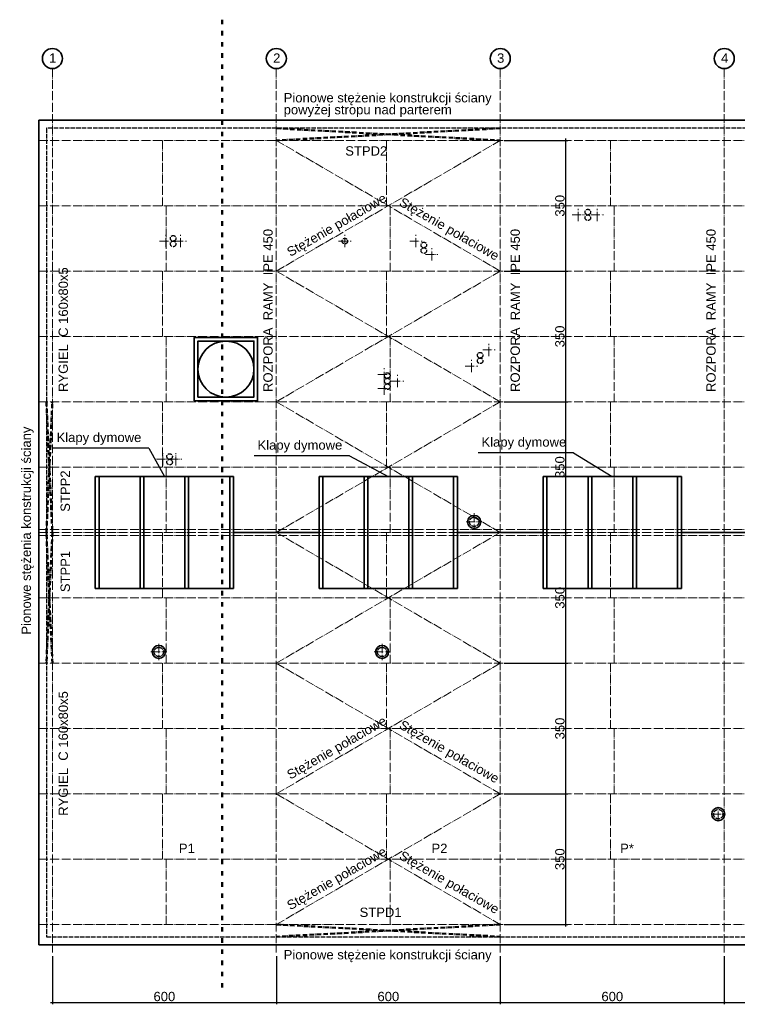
# Model space of a CAD drawing. Header units: millimetres. Extents: x 470 to 12498, y 432 to 3069.
# Tile 5 of 6: x 8011 to 9934, y 432 to 3069. Entities that reach past the tile are written whole.
import ezdxf

# ---------------------------------------------------------------- set-up
doc = ezdxf.new("R2010")
doc.units = ezdxf.units.MM
for name, pattern in [('ACAD_ISO02W100', [15, 12, -3]), ('ACAD_ISO03W100', [30, 12, -18]), ('ACAD_ISO04W100', [30.5, 24, -3, 0.5, -3]), ('ACAD_ISO10W100', [18.5, 12, -3, 0.5, -3])]:
    doc.linetypes.add(name, pattern=pattern)
for name, color, linetype, lineweight in [('cięcia', 7, 'ACAD_ISO03W100', 50), ('krawędzie', 3, 'Continuous', 35), ('osie budynku', 9, 'ACAD_ISO04W100', 20), ('osie elem.konstr', 8, 'ACAD_ISO10W100', 50), ('przerywane', 3, 'ACAD_ISO02W100', 25), ('stolarka', 5, 'Continuous', 35), ('wymiary', 2, 'Continuous', 25)]:
    doc.layers.add(name, color=color, linetype=linetype, lineweight=lineweight)
doc.layers.add('tekst', color=2, linetype='Continuous')
doc.styles.add('arial25', font='arial.ttf', dxfattribs={"height": 25})
doc.dimstyles.new('wymiar25', dxfattribs={"dimtxt": 25, "dimasz": 5, "dimexe": 5, "dimexo": 10, "dimgap": 3, "dimtad": 1, "dimdec": 1, "dimtxsty": 'arial25', "dimblk": 'ARCHTICK', "dimcen": 5, "dimdle": 5, "dimclrd": 256, "dimclre": 256, "dimclrt": 256, "dimazin": 2, "dimtfac": 1, "dimtdec": 1, "dimtmove": 1, "dimatfit": 3, "dimldrblk": 'ARCHTICK', "dimfxl": 1, "dimlwd": -1, "dimlwe": -1, "dimarcsym": 0})

# ---------------------------------------------------------------- blocks, each defined once
blk = doc.blocks.new('_ArchTick')
at = {"color": 0, "linetype": 'ByBlock', "const_width": 0.15}
blk.add_lwpolyline([(-0.5, -0.5), (0.5, 0.5)], dxfattribs=at)
blk = doc.blocks.new('*D142')
at = {"layer": 'Defpoints', "color": 0, "transparency": 16777216}
for p in [(8098.7, 570.3), (8698.7, 570.3), (8698.7, 436.7)]:
    blk.add_point(p, dxfattribs=at)
at = {"layer": 'wymiary', "transparency": 16777216}
for p, q in [((8098.7, 560.3), (8098.7, 431.7)), ((8698.7, 560.3), (8698.7, 431.7)), ((8093.7, 436.7), (8703.7, 436.7))]:
    blk.add_line(p, q, dxfattribs=at)
at = {"layer": 'wymiary', "transparency": 16777216, "xscale": 5, "yscale": 5, "zscale": 5, "rotation": 180}
blk.add_blockref('_ArchTick', (8098.7, 436.7), dxfattribs=at)
at = {"layer": 'wymiary', "transparency": 16777216, "xscale": 5, "yscale": 5, "zscale": 5}
blk.add_blockref('_ArchTick', (8698.7, 436.7), dxfattribs=at)
at = {"layer": 'wymiary', "transparency": 16777216, "insert": (8398.7, 452.4), "char_height": 25, "attachment_point": 5, "style": 'arial25'}
blk.add_mtext('600', dxfattribs=at)
blk = doc.blocks.new('*D143')
at = {"layer": 'Defpoints', "color": 0, "transparency": 16777216}
for p in [(8698.7, 570.3), (9298.7, 570.3), (9298.7, 436.7)]:
    blk.add_point(p, dxfattribs=at)
at = {"layer": 'wymiary', "transparency": 16777216}
for p, q in [((8698.7, 560.3), (8698.7, 431.7)), ((9298.7, 560.3), (9298.7, 431.7)), ((8693.7, 436.7), (9303.7, 436.7))]:
    blk.add_line(p, q, dxfattribs=at)
at = {"layer": 'wymiary', "transparency": 16777216, "xscale": 5, "yscale": 5, "zscale": 5, "rotation": 180}
blk.add_blockref('_ArchTick', (8698.7, 436.7), dxfattribs=at)
at = {"layer": 'wymiary', "transparency": 16777216, "xscale": 5, "yscale": 5, "zscale": 5}
blk.add_blockref('_ArchTick', (9298.7, 436.7), dxfattribs=at)
at = {"layer": 'wymiary', "transparency": 16777216, "insert": (8998.7, 452.4), "char_height": 25, "attachment_point": 5, "style": 'arial25'}
blk.add_mtext('600', dxfattribs=at)
blk = doc.blocks.new('*D144')
at = {"layer": 'Defpoints', "color": 0, "transparency": 16777216}
for p in [(9298.7, 570.3), (9898.7, 570.3), (9898.7, 436.7)]:
    blk.add_point(p, dxfattribs=at)
at = {"layer": 'wymiary', "transparency": 16777216}
for p, q in [((9298.7, 560.3), (9298.7, 431.7)), ((9898.7, 560.3), (9898.7, 431.7)), ((9293.7, 436.7), (9903.7, 436.7))]:
    blk.add_line(p, q, dxfattribs=at)
at = {"layer": 'wymiary', "transparency": 16777216, "xscale": 5, "yscale": 5, "zscale": 5, "rotation": 180}
blk.add_blockref('_ArchTick', (9298.7, 436.7), dxfattribs=at)
at = {"layer": 'wymiary', "transparency": 16777216, "xscale": 5, "yscale": 5, "zscale": 5}
blk.add_blockref('_ArchTick', (9898.7, 436.7), dxfattribs=at)
at = {"layer": 'wymiary', "transparency": 16777216, "insert": (9598.7, 452.4), "char_height": 25, "attachment_point": 5, "style": 'arial25'}
blk.add_mtext('600', dxfattribs=at)
blk = doc.blocks.new('*D145')
at = {"layer": 'Defpoints', "color": 0, "transparency": 16777216}
for p in [(9898.7, 570.3), (10498.7, 577.8), (10498.7, 436.7)]:
    blk.add_point(p, dxfattribs=at)
at = {"layer": 'wymiary', "transparency": 16777216}
for p, q in [((9898.7, 560.3), (9898.7, 431.7)), ((10498.7, 567.8), (10498.7, 431.7)), ((9893.7, 436.7), (10503.7, 436.7))]:
    blk.add_line(p, q, dxfattribs=at)
at = {"layer": 'wymiary', "transparency": 16777216, "xscale": 5, "yscale": 5, "zscale": 5, "rotation": 180}
blk.add_blockref('_ArchTick', (9898.7, 436.7), dxfattribs=at)
at = {"layer": 'wymiary', "transparency": 16777216, "xscale": 5, "yscale": 5, "zscale": 5}
blk.add_blockref('_ArchTick', (10498.7, 436.7), dxfattribs=at)
at = {"layer": 'wymiary', "transparency": 16777216, "insert": (10198.7, 452.4), "char_height": 25, "attachment_point": 5, "style": 'arial25'}
blk.add_mtext('600', dxfattribs=at)
blk = doc.blocks.new('*D166')
at = {"layer": 'Defpoints', "color": 0, "transparency": 16777216}
for p in [(9298.7, 995.3), (9474.2, 995.3), (9298.7, 645.3)]:
    blk.add_point(p, dxfattribs=at)
at = {"layer": 'wymiary', "transparency": 16777216}
for p, q in [((9308.7, 995.3), (9479.2, 995.3)), ((9474.2, 640.3), (9474.2, 1000.3)), ((9308.7, 645.3), (9479.2, 645.3))]:
    blk.add_line(p, q, dxfattribs=at)
at = {"layer": 'wymiary', "transparency": 16777216, "xscale": 5, "yscale": 5, "zscale": 5}
for p, rotation in [((9474.2, 995.3), 90), ((9474.2, 645.3), 270)]:
    blk.add_blockref('_ArchTick', p, dxfattribs=dict(at, rotation=rotation))
at = {"layer": 'wymiary', "transparency": 16777216, "insert": (9458.4, 820.3), "char_height": 25, "attachment_point": 5, "rotation": 90, "style": 'arial25'}
blk.add_mtext('350', dxfattribs=at)
blk = doc.blocks.new('*D167')
at = {"layer": 'Defpoints', "color": 0, "transparency": 16777216}
for p in [(9298.7, 1345.3), (9474.2, 1345.3), (9298.7, 995.3)]:
    blk.add_point(p, dxfattribs=at)
at = {"layer": 'wymiary', "transparency": 16777216}
for p, q in [((9308.7, 1345.3), (9479.2, 1345.3)), ((9474.2, 990.3), (9474.2, 1350.3)), ((9308.7, 995.3), (9479.2, 995.3))]:
    blk.add_line(p, q, dxfattribs=at)
at = {"layer": 'wymiary', "transparency": 16777216, "xscale": 5, "yscale": 5, "zscale": 5}
for p, rotation in [((9474.2, 1345.3), 90), ((9474.2, 995.3), 270)]:
    blk.add_blockref('_ArchTick', p, dxfattribs=dict(at, rotation=rotation))
at = {"layer": 'wymiary', "transparency": 16777216, "insert": (9458.4, 1170.3), "char_height": 25, "attachment_point": 5, "rotation": 90, "style": 'arial25'}
blk.add_mtext('350', dxfattribs=at)
blk = doc.blocks.new('*D168')
at = {"layer": 'Defpoints', "color": 0, "transparency": 16777216}
for p in [(9298.7, 1695.3), (9474.2, 1695.3), (9298.7, 1345.3)]:
    blk.add_point(p, dxfattribs=at)
at = {"layer": 'wymiary', "transparency": 16777216}
for p, q in [((9308.7, 1695.3), (9479.2, 1695.3)), ((9474.2, 1340.3), (9474.2, 1700.3)), ((9308.7, 1345.3), (9479.2, 1345.3))]:
    blk.add_line(p, q, dxfattribs=at)
at = {"layer": 'wymiary', "transparency": 16777216, "xscale": 5, "yscale": 5, "zscale": 5}
for p, rotation in [((9474.2, 1695.3), 90), ((9474.2, 1345.3), 270)]:
    blk.add_blockref('_ArchTick', p, dxfattribs=dict(at, rotation=rotation))
at = {"layer": 'wymiary', "transparency": 16777216, "insert": (9458.4, 1520.3), "char_height": 25, "attachment_point": 5, "rotation": 90, "style": 'arial25'}
blk.add_mtext('350', dxfattribs=at)
blk = doc.blocks.new('*D169')
at = {"layer": 'Defpoints', "color": 0, "transparency": 16777216}
for p in [(9298.7, 2045.3), (9474.2, 2045.3), (9298.7, 1695.3)]:
    blk.add_point(p, dxfattribs=at)
at = {"layer": 'wymiary', "transparency": 16777216}
for p, q in [((9308.7, 2045.3), (9479.2, 2045.3)), ((9474.2, 1690.3), (9474.2, 2050.3)), ((9308.7, 1695.3), (9479.2, 1695.3))]:
    blk.add_line(p, q, dxfattribs=at)
at = {"layer": 'wymiary', "transparency": 16777216, "xscale": 5, "yscale": 5, "zscale": 5}
for p, rotation in [((9474.2, 2045.3), 90), ((9474.2, 1695.3), 270)]:
    blk.add_blockref('_ArchTick', p, dxfattribs=dict(at, rotation=rotation))
at = {"layer": 'wymiary', "transparency": 16777216, "insert": (9458.4, 1870.3), "char_height": 25, "attachment_point": 5, "rotation": 90, "style": 'arial25'}
blk.add_mtext('350', dxfattribs=at)
blk = doc.blocks.new('*D170')
at = {"layer": 'Defpoints', "color": 0, "transparency": 16777216}
for p in [(9298.7, 2395.3), (9474.2, 2395.3), (9298.7, 2045.3)]:
    blk.add_point(p, dxfattribs=at)
at = {"layer": 'wymiary', "transparency": 16777216}
for p, q in [((9474.2, 2040.3), (9474.2, 2400.3)), ((9308.7, 2395.3), (9479.2, 2395.3)), ((9308.7, 2045.3), (9479.2, 2045.3))]:
    blk.add_line(p, q, dxfattribs=at)
at = {"layer": 'wymiary', "transparency": 16777216, "xscale": 5, "yscale": 5, "zscale": 5}
for p, rotation in [((9474.2, 2395.3), 90), ((9474.2, 2045.3), 270)]:
    blk.add_blockref('_ArchTick', p, dxfattribs=dict(at, rotation=rotation))
at = {"layer": 'wymiary', "transparency": 16777216, "insert": (9458.4, 2220.3), "char_height": 25, "attachment_point": 5, "rotation": 90, "style": 'arial25'}
blk.add_mtext('350', dxfattribs=at)
blk = doc.blocks.new('*D171')
at = {"layer": 'Defpoints', "color": 0, "transparency": 16777216}
for p in [(9298.7, 2745.3), (9474.2, 2745.3), (9298.7, 2395.3)]:
    blk.add_point(p, dxfattribs=at)
at = {"layer": 'wymiary', "transparency": 16777216}
for p, q in [((9308.7, 2745.3), (9479.2, 2745.3)), ((9474.2, 2390.3), (9474.2, 2750.3)), ((9308.7, 2395.3), (9479.2, 2395.3))]:
    blk.add_line(p, q, dxfattribs=at)
at = {"layer": 'wymiary', "transparency": 16777216, "xscale": 5, "yscale": 5, "zscale": 5}
for p, rotation in [((9474.2, 2745.3), 90), ((9474.2, 2395.3), 270)]:
    blk.add_blockref('_ArchTick', p, dxfattribs=dict(at, rotation=rotation))
at = {"layer": 'wymiary', "transparency": 16777216, "insert": (9458.4, 2570.3), "char_height": 25, "attachment_point": 5, "rotation": 90, "style": 'arial25'}
blk.add_mtext('350', dxfattribs=at)

msp = doc.modelspace()

# ---------------------------------------------------------------- linework, layer by layer
at = {"layer": 'cięcia'}
msp.add_line((8553.17, 3068.63), (8553.17, 472.22), dxfattribs=at)
at = {"layer": 'krawędzie'}
for p, q in [((8062.65, 2799.79), (12334.65, 2799.79)), ((8062.65, 2799.79), (8062.65, 590.79)), ((8213.65, 1545.29), (8213.65, 1845.29)), ((8213.65, 1845.29), (8583.65, 1845.29)), ((8223.65, 1545.29), (8223.65, 1845.29)), ((8333.65, 1545.29), (8333.65, 1845.29)), ((8343.65, 1545.29), (8343.65, 1845.29)), ((8453.65, 1545.29), (8453.65, 1845.29)), ((8463.65, 1545.29), (8463.65, 1845.29)), ((8573.65, 1545.29), (8573.65, 1845.29)), ((8583.65, 1545.29), (8583.65, 1845.29)), ((8813.65, 1545.29), (8813.65, 1845.29)), ((8813.65, 1845.29), (9183.65, 1845.29)), ((8823.65, 1545.29), (8823.65, 1845.29)), ((8933.65, 1545.29), (8933.65, 1845.29)), ((8943.65, 1545.29), (8943.65, 1845.29)), ((9053.65, 1545.29), (9053.65, 1845.29)), ((9063.65, 1545.29), (9063.65, 1845.29)), ((9173.65, 1545.29), (9173.65, 1845.29)), ((9183.65, 1545.29), (9183.65, 1845.29)), ((9413.65, 1545.29), (9413.65, 1845.29)), ((9413.65, 1845.29), (9783.65, 1845.29)), ((9423.65, 1545.29), (9423.65, 1845.29)), ((9533.65, 1545.29), (9533.65, 1845.29)), ((9543.65, 1545.29), (9543.65, 1845.29)), ((9653.65, 1545.29), (9653.65, 1845.29)), ((9663.65, 1545.29), (9663.65, 1845.29)), ((9773.65, 1545.29), (9773.65, 1845.29)), ((9783.65, 1545.29), (9783.65, 1845.29)), ((8583.65, 1695.29), (8813.65, 1695.29)), ((9183.65, 1695.29), (9413.65, 1695.29)), ((9783.65, 1695.29), (10013.65, 1695.29)), ((8213.65, 1545.29), (8583.65, 1545.29)), ((8813.65, 1545.29), (9183.65, 1545.29)), ((9413.65, 1545.29), (9783.65, 1545.29)), ((8062.65, 590.79), (12334.65, 590.79))]:
    msp.add_line(p, q, dxfattribs=at)
for points in [[(8478.65, 2047.79), (8648.65, 2047.79), (8648.65, 2217.79), (8478.65, 2217.79)], [(8488.65, 2057.79), (8638.65, 2057.79), (8638.65, 2207.79), (8488.65, 2207.79)]]:
    msp.add_lwpolyline(points, close=True, dxfattribs=at)
for centre, radius in [((8563.65, 2132.79), 75), ((9228.7, 1723.71), 17.5), ((8383.9, 1375.29), 17.5), ((8982.06, 1375.29), 17.5), ((9882.65, 940.89), 17.5)]:
    msp.add_circle(centre, radius, dxfattribs=at)
at = {"layer": 'osie budynku'}
for p, q in [((8098.65, 2937.79), (8098.65, 570.28)), ((8698.65, 2937.79), (8698.65, 570.28)), ((9298.65, 2937.79), (9298.65, 570.28)), ((9898.65, 2937.79), (9898.65, 570.28)), ((8062.65, 2745.29), (12334.65, 2745.29)), ((8393.65, 2745.29), (8393.65, 2570.29)), ((8698.65, 2395.29), (9298.65, 2745.29)), ((9298.65, 2395.29), (8698.65, 2745.29)), ((8993.65, 2745.29), (8993.65, 2570.29)), ((9593.65, 2745.29), (9593.65, 2570.29)), ((8062.65, 2570.29), (12334.65, 2570.29)), ((8403.65, 2570.29), (8403.65, 2395.29)), ((9003.65, 2570.29), (9003.65, 2395.29)), ((9507.65, 2529.25), (9507.65, 2562.48)), ((9558.33, 2529.25), (9558.33, 2562.48)), ((9603.65, 2570.29), (9603.65, 2395.29)), ((9491.03, 2545.87), (9524.26, 2545.87)), ((9541.71, 2545.87), (9574.95, 2545.87)), ((8402.63, 2459.08), (8402.63, 2492.31)), ((8441.82, 2459.08), (8441.82, 2492.31)), ((8882.23, 2459.08), (8882.23, 2492.31)), ((9072.57, 2459.08), (9072.57, 2492.31)), ((8386.02, 2475.69), (8419.25, 2475.69)), ((8425.21, 2475.69), (8458.44, 2475.69)), ((8865.61, 2475.69), (8898.84, 2475.69)), ((9055.95, 2475.69), (9089.18, 2475.69)), ((9114.84, 2423.38), (9114.84, 2456.61)), ((9098.22, 2440), (9131.45, 2440)), ((8062.65, 2395.29), (12334.65, 2395.29)), ((8393.65, 2395.29), (8393.65, 2220.29)), ((8698.65, 2395.29), (9298.65, 2045.29)), ((8698.65, 2045.29), (9298.65, 2395.29)), ((8993.65, 2395.29), (8993.65, 2220.29)), ((9593.65, 2395.29), (9593.65, 2220.29)), ((8062.65, 2220.29), (12334.65, 2220.29)), ((8403.65, 2220.29), (8403.65, 2045.29)), ((9003.65, 2220.29), (9003.65, 2045.29)), ((9603.65, 2220.29), (9603.65, 2045.29)), ((9268.04, 2167.59), (9268.04, 2200.82)), ((9251.43, 2184.21), (9284.66, 2184.21)), ((9204.82, 2140.96), (9238.05, 2140.96)), ((9221.44, 2124.34), (9221.44, 2157.57)), ((8970.53, 2118.58), (9003.76, 2118.58)), ((8987.15, 2101.97), (8987.15, 2135.2)), ((9023.33, 2084.05), (9023.33, 2117.29)), ((8987.15, 2063.89), (8987.15, 2097.12)), ((9006.71, 2100.67), (9039.94, 2100.67)), ((8970.53, 2080.5), (9003.76, 2080.5)), ((8062.65, 2045.29), (12334.65, 2045.29)), ((8393.65, 2045.29), (8393.65, 1870.29)), ((8698.65, 1695.29), (9298.65, 2045.29)), ((9298.65, 1695.29), (8698.65, 2045.29)), ((8993.65, 2045.29), (8993.65, 1870.29)), ((9593.65, 2045.29), (9593.65, 1870.29)), ((8394.29, 1874.67), (8394.29, 1907.91)), ((8429.3, 1874.67), (8429.3, 1907.91)), ((8377.67, 1891.29), (8410.9, 1891.29)), ((8412.68, 1891.29), (8445.92, 1891.29)), ((8062.65, 1870.29), (12334.65, 1870.29)), ((8403.65, 1870.29), (8403.65, 1695.29)), ((9003.65, 1870.29), (9003.65, 1695.29)), ((9603.65, 1870.29), (9603.65, 1695.29)), ((9228.7, 1747.37), (9228.7, 1702.1)), ((9207.18, 1723.71), (9250.42, 1723.71)), ((8062.65, 1703.29), (12334.65, 1703.29)), ((8062.65, 1695.29), (12379.97, 1695.29)), ((8393.65, 1695.29), (8393.65, 1520.29)), ((8698.65, 1695.29), (9298.65, 1345.29)), ((9298.65, 1695.29), (8698.65, 1345.29)), ((8993.65, 1695.29), (8993.65, 1520.29)), ((9593.65, 1695.29), (9593.65, 1520.29)), ((8062.65, 1687.29), (12334.65, 1687.29)), ((8062.65, 1520.29), (12334.65, 1520.29)), ((8403.65, 1520.29), (8403.65, 1345.29)), ((9003.65, 1520.29), (9003.65, 1345.29)), ((9603.65, 1520.29), (9603.65, 1345.29)), ((8362.28, 1375.29), (8405.52, 1375.29)), ((8383.9, 1396.9), (8383.9, 1353.67)), ((8960.44, 1375.29), (9003.67, 1375.29)), ((8982.06, 1396.9), (8982.06, 1353.67)), ((8062.65, 1345.29), (12334.65, 1345.29)), ((8393.65, 1345.29), (8393.65, 1170.29)), ((8698.65, 1345.29), (9298.65, 995.29)), ((9298.65, 1345.29), (8698.65, 995.29)), ((8993.65, 1345.29), (8993.65, 1170.29)), ((9593.65, 1345.29), (9593.65, 1170.29)), ((8062.65, 1170.29), (12334.65, 1170.29)), ((8403.65, 1170.29), (8403.65, 995.29)), ((9003.65, 1170.29), (9003.65, 995.29)), ((9603.65, 1170.29), (9603.65, 995.29)), ((8062.65, 995.29), (12334.65, 995.29)), ((8393.65, 995.29), (8393.65, 820.29)), ((8698.65, 995.29), (9298.65, 645.29)), ((8698.65, 645.29), (9298.65, 995.29)), ((8993.65, 995.29), (8993.65, 820.29)), ((9593.65, 995.29), (9593.65, 820.29)), ((9882.65, 924.27), (9882.65, 957.51)), ((9866.03, 940.89), (9899.26, 940.89)), ((8062.65, 820.29), (12334.65, 820.29)), ((8403.65, 820.29), (8403.65, 645.29)), ((9003.65, 820.29), (9003.65, 645.29)), ((9603.65, 820.29), (9603.65, 645.29)), ((8062.65, 645.29), (12334.65, 645.29))]:
    msp.add_line(p, q, dxfattribs=at)
at = {"layer": 'osie elem.konstr'}
for p, q in [((9298.65, 2777.79), (8698.65, 2745.29)), ((8698.65, 2777.79), (9298.65, 2745.29)), ((8082.65, 1695.29), (8098.65, 2045.29)), ((8082.65, 2045.29), (8098.65, 1695.29)), ((8098.65, 1345.29), (8082.65, 1695.29)), ((8098.65, 1695.29), (8082.65, 1345.29)), ((8698.65, 645.29), (9298.65, 612.79)), ((9298.65, 645.29), (8698.65, 612.79))]:
    msp.add_line(p, q, dxfattribs=at)
at = {"layer": 'przerywane'}
for p, q in [((12314.65, 2777.79), (8082.65, 2777.79)), ((8082.65, 2777.79), (8082.65, 612.79)), ((8082.65, 612.79), (12314.65, 612.79))]:
    msp.add_line(p, q, dxfattribs=at)
for centre, radius in [((9533.28, 2553.37), 7.5), ((9533.28, 2538.37), 7.5), ((8422.23, 2483.19), 7.5), ((8882.23, 2475.69), 7.5), ((8422.23, 2468.19), 7.5), ((9093.7, 2465.35), 7.5), ((9093.7, 2450.35), 7.5), ((9244.74, 2170.08), 7.5), ((9244.74, 2155.08), 7.5), ((8996, 2115.67), 7.5), ((8996, 2100.67), 7.5), ((8996, 2085.67), 7.5), ((8412.68, 1898.79), 7.5), ((8412.68, 1883.79), 7.5), ((9228.7, 1723.71), 12.5), ((8383.9, 1375.29), 12.5), ((8982.06, 1375.29), 12.5), ((9882.65, 940.89), 12.5)]:
    msp.add_circle(centre, radius, dxfattribs=at)
at = {"layer": 'stolarka'}
for centre in [(8098.65, 2964.64), (8698.65, 2964.64), (9298.65, 2964.64), (9898.65, 2964.64)]:
    msp.add_circle(centre, 26.85, dxfattribs=at)
at = {"layer": 'wymiary'}
for p, q in [((8356.72, 1921.21), (8100.82, 1921.21)), ((8356.72, 1921.21), (8398.65, 1845.29)), ((8895.08, 1900.7), (8639.18, 1900.7)), ((8895.08, 1900.7), (8998.65, 1845.29)), ((9495.08, 1908.78), (9239.18, 1908.78)), ((9495.08, 1908.78), (9598.65, 1845.29))]:
    msp.add_line(p, q, dxfattribs=at)

# ---------------------------------------------------------------- texts
at = {"layer": 'tekst', "style": 'arial25'}
for s, p in [('1', (8090.03, 2953.3)), ('2', (8690.03, 2953.3)), ('3', (9290.03, 2953.3)), ('4', (9890.03, 2953.3)), ('Pionowe stężenie konstrukcji ściany', (8718.34, 2847.14)), ('powyżej stropu nad parterem', (8718.34, 2815.19)), ('STPD2', (8883.26, 2704.68)), ('Klapy dymowe', (8109.92, 1937.5)), ('Klapy dymowe', (9248.28, 1925.07)), ('Klapy dymowe', (8648.28, 1916.98)), ('P1', (8437.59, 836.84)), ('P2', (9114.32, 836.84)), ('P*', (9619.61, 836.84)), ('STPD1', (8921.66, 665.58)), ('Pionowe stężenie konstrukcji ściany', (8718.34, 552.02))]:
    msp.add_text(s, height=25, dxfattribs=at).set_placement(p)
for s, rotation, p in [('Stężenie połaciowe', 29.99354, (8736.19, 2433.15)), ('Stężenie połaciowe', 330.14894, (9025.4, 2572.41)), ('ROZPORA  RAMY  IPE 450', 90, (8688.87, 2071.62)), ('ROZPORA  RAMY  IPE 450', 90, (9351.01, 2071.62)), ('ROZPORA  RAMY  IPE 450', 90, (9875.6, 2071.62)), ('RYGIEL  C 160x80x5', 90, (8140.28, 2071.62)), ('Pionowe stężenia konstrukcji ściany', 90, (8041.13, 1421.87)), ('STPP2', 90, (8145.59, 1750.74)), ('STPP1', 90, (8145.59, 1535.4)), ('RYGIEL  C 160x80x5', 90, (8140.28, 936.52)), ('Stężenie połaciowe', 29.99354, (8736.19, 1033.15)), ('Stężenie połaciowe', 330.14894, (9025.4, 1172.41)), ('Stężenie połaciowe', 29.99354, (8736.19, 683.15)), ('Stężenie połaciowe', 330.14894, (9025.4, 822.41))]:
    msp.add_text(s, height=25, rotation=rotation, dxfattribs=at).set_placement(p)

# ---------------------------------------------------------------- dimensions: what is measured, and where the dimension line sits
at = {"layer": 'wymiary'}
for base, p1, p2, picture, middle in [((9474.15, 2745.29), (9298.65, 2395.29), (9298.65, 2745.29), '*D171', (9458.38, 2570.29)), ((9474.15, 2395.29), (9298.65, 2045.29), (9298.65, 2395.29), '*D170', (9458.38, 2220.29)), ((9474.15, 2045.29), (9298.65, 1695.29), (9298.65, 2045.29), '*D169', (9458.38, 1870.29)), ((9474.15, 1695.29), (9298.65, 1345.29), (9298.65, 1695.29), '*D168', (9458.38, 1520.29)), ((9474.15, 1345.29), (9298.65, 995.29), (9298.65, 1345.29), '*D167', (9458.38, 1170.29)), ((9474.15, 995.29), (9298.65, 645.29), (9298.65, 995.29), '*D166', (9458.38, 820.29))]:
    dim = msp.add_linear_dim(base=base, p1=p1, p2=p2, angle=90, dimstyle='wymiar25', dxfattribs=at)
    dim.commit()
    dim.dimension.update_dxf_attribs({"geometry": picture, "text_midpoint": middle})
for base, p1, p2, picture, middle in [((8698.65, 436.67), (8098.65, 570.28), (8698.65, 570.28), '*D142', (8398.65, 452.43)), ((9298.65, 436.67), (8698.65, 570.28), (9298.65, 570.28), '*D143', (8998.65, 452.43)), ((9898.65, 436.67), (9298.65, 570.28), (9898.65, 570.28), '*D144', (9598.65, 452.43)), ((10498.65, 436.67), (9898.65, 570.28), (10498.65, 577.79), '*D145', (10198.65, 452.43))]:
    dim = msp.add_linear_dim(base=base, p1=p1, p2=p2, dimstyle='wymiar25', dxfattribs=at)
    dim.commit()
    dim.dimension.update_dxf_attribs({"geometry": picture, "text_midpoint": middle})

doc.saveas('drawing.dxf')
